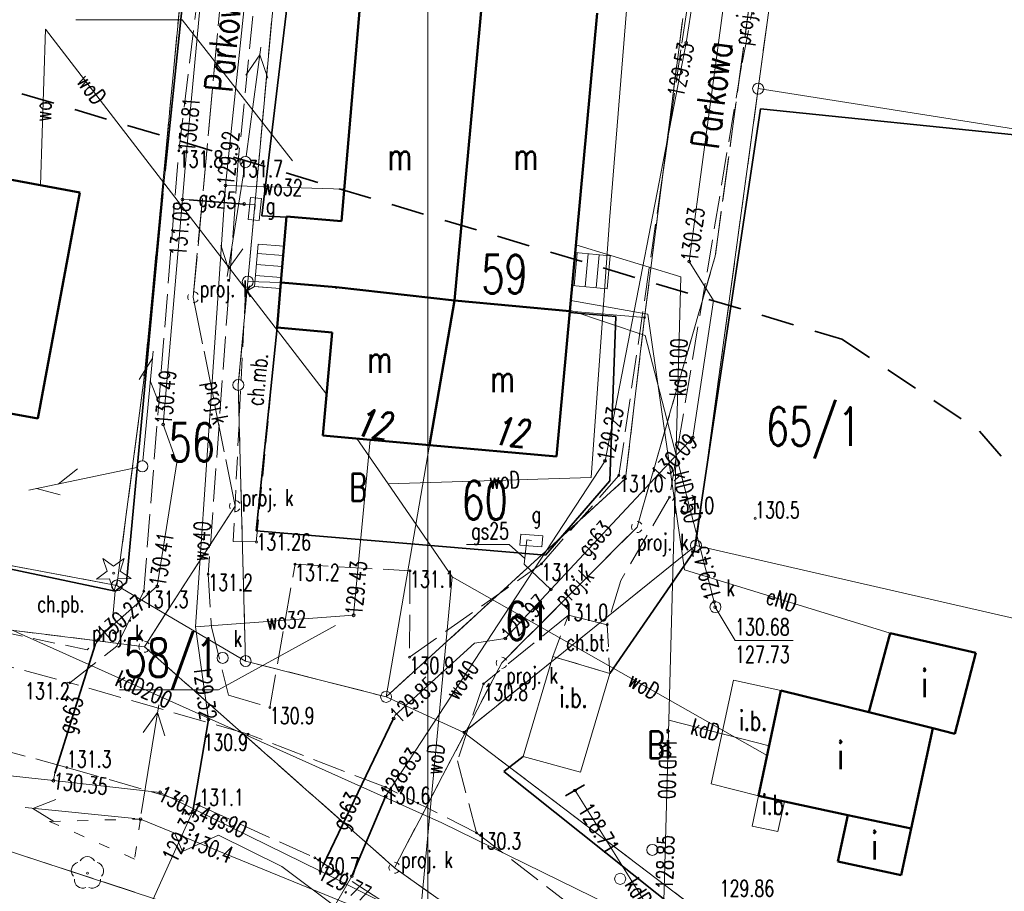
# Model space of a CAD drawing. Header units: metres. Extents: x 7471162 to 7473271, y 5962027 to 5964034.
# Tile 25 of 75: x 7471371 to 7471415, y 5963963 to 5964002. Entities that reach past the tile are written whole.
import ezdxf
from ezdxf.enums import TextEntityAlignment as Align

# ---------------------------------------------------------------- set-up
doc = ezdxf.new("R2010")
doc.units = ezdxf.units.M
doc.header["$MEASUREMENT"] = 0
for name, pattern in [('2_1', [0]), ('2_BUIB12_02', [0]), ('2_BUIB12_03', [0]), ('2_KTCR02', [1.5, 1, -0.5]), ('2_KTJZ01', [2, 1.5, -0.5]), ('2_KTOK04', [2.5, 1.5, -1]), ('2_KTOK05_01', [7.5, 7.5]), ('3_1', [0]), ('3_EGBB01', [0]), ('3_EGBS10', [0]), ('3_EGBS10G', [0]), ('4', [2.5, 1.5, -1]), ('4_1', [0]), ('4_SUOP03_04', [0]), ('4_SUOP03_14', [0]), ('4_SUOP03_18', [0]), ('4_SUPB_P_01', [2.5, 2, -0.5]), ('4_SUPE_01', [0]), ('4_SUPG_01', [0]), ('4_SUPK_01', [0]), ('4_SUPK_P_01', [2.5, 2, -0.5]), ('4_SUPT_01', [0]), ('4_SUPW_01', [0]), ('4_SUSM06', [1.25, 0.5, -0.75]), ('GDE', [0]), ('GUK', [2, 1.5, -0.5])]:
    doc.linetypes.add(name, pattern=pattern)
doc.layers.get('0').update_dxf_attribs({"color": 250, "linetype": 'CONTINUOUS', "lineweight": 100})
for name, color, linetype, lineweight in [('BUIB_E_T_6', 7, 'CONTINUOUS', 18), ('BUIB_L_10', 7, '2_BUIB12_02', 25), ('Dzialki', 7, 'GDE', 18), ('EADTD_T_0_a', 214, 'CONTINUOUS', 25), ('EGBB_E_T_0', 7, 'CONTINUOUS', 25), ('EGBB_L_0', 34, '3_EGBB01', 50), ('EGBE_L_3', 7, '3_EGBS10', 18), ('Kontury', 90, 'GUK', 18), ('KTCR_E_T_1', 7, 'CONTINUOUS', 15), ('KTCR_L_1', 7, '2_KTCR02', 18), ('KTJZ_L_0', 7, '2_KTJZ01', 18), ('KTOK_L_3', 7, '2_1', 18), ('KTOK_L_4', 7, '2_KTOK05_01', 35), ('KTUL_E_T_0', 7, 'CONTINUOUS', 25), ('LINIE_L_1', 90, '4', 35), ('Numery_dzialek', 7, 'CONTINUOUS', 18), ('Numery_konturow', 90, 'CONTINUOUS', 13), ('OBOP_T_0', 3, 'CONTINUOUS', 18), ('OBOP_T_1', 3, 'CONTINUOUS', 18), ('Punkty', 7, 'CONTINUOUS', 18), ('RTPW_T_0', 7, 'CONTINUOUS', 15), ('RTPW_T_1', 7, 'CONTINUOUS', 15), ('SUOG_L_0', 52, '4_SUOP03_14', 35), ('SUOW_L_0', 5, '4_SUOP03_18', 35), ('SUPE_E_T_3', 1, 'CONTINUOUS', 15), ('SUPE_L_3', 1, '4_SUPE_01', 18), ('SUPG_E_T_2', 7, 'CONTINUOUS', 15), ('SUPG_L_2', 52, '4_SUPG_01', 18), ('SUPK_E_T_0', 34, 'CONTINUOUS', 15), ('SUPK_E_T_1', 34, 'CONTINUOUS', 15), ('SUPK_L_0', 34, '4_SUPK_01', 18), ('SUPK_L_1', 34, '4_SUPK_01', 18), ('SUPP_E_T_4', 34, 'CONTINUOUS', 15), ('SUPP_L_4', 34, '4_SUPK_P_01', 18), ('SUPS_E_T_4', 34, 'CONTINUOUS', 18), ('SUPS_T_4', 34, 'CONTINUOUS', 18), ('SUPT_L_0', 30, '4_SUPT_01', 18), ('SUPW_E_T_0', 5, 'CONTINUOUS', 15), ('SUPW_L_0', 5, '4_SUPW_01', 18), ('SUSM_L_5', 7, '4_SUSM06', 18), ('SUSM_T_3', 7, 'CONTINUOUS', 18), ('SUTE_T_0', 1, 'CONTINUOUS', 18), ('SUTG_T_0', 52, 'CONTINUOUS', 18), ('SUTK_T_0', 34, 'CONTINUOUS', 18), ('SUTW_T_0', 5, 'CONTINUOUS', 18), ('SUUG_E_T_1', 7, 'CONTINUOUS', 15), ('SUUG_T_1', 7, 'CONTINUOUS', 18), ('SUUK_E_T_9', 34, 'CONTINUOUS', 15), ('SUUK_T_2', 34, 'CONTINUOUS', 18), ('SUUK_T_5', 7, 'CONTINUOUS', 35)]:
    doc.layers.add(name, color=color, linetype=linetype, lineweight=lineweight)
doc.styles.get("Standard").update_dxf_attribs({"font": 'Simplex.SHX', "width": 0.75})

# ---------------------------------------------------------------- blocks, each defined once
blk = doc.blocks.new('GRO')
at = {"linetype": 'Continuous'}
blk.add_circle((0, 0), 0.045, dxfattribs=at)
blk = doc.blocks.new('GRT')
at = {"linetype": 'Continuous'}
blk.add_circle((0, 0), 0.25, dxfattribs=at)
blk = doc.blocks.new('2_OBOP02_01')
at = {"linetype": 'Continuous'}
blk.add_circle((0, 0), 0.045, dxfattribs=at)
for centre, start, end in [((-0.357, 0.116), 102.1445, 221.86), ((0, 0.375), 30.1401, 149.8599), ((0.357, 0.116), 318.14, 77.8555), ((-0.22, -0.303), 174.1482, 293.8542), ((0.22, -0.303), 246.1458, 5.8518)]:
    blk.add_arc(centre, 0.375, start, end, dxfattribs=at)
blk = doc.blocks.new('2_OBOP01_01')
at = {"linetype": 'Continuous'}
for p, q in [((-0.3012, 0.09375), (-0.4937, 0.6621)), ((-0.4937, 0.6621), (-0.0039, 0.31545)), ((-0.0039, 0.31545), (0.4771, 0.67415)), ((0.4771, 0.67415), (0.2988, 0.1012)), ((-0.78225, -0.26495), (-0.3012, 0.09375)), ((0.2988, 0.1012), (0.7886, -0.24545)), ((-0.18225, -0.2575), (-0.78225, -0.26495)), ((0.01025, -0.82585), (-0.18225, -0.2575)), ((0.1886, -0.2529), (0.01025, -0.82585)), ((0.7886, -0.24545), (0.1886, -0.2529))]:
    blk.add_line(p, q, dxfattribs=at)
blk.add_circle((0, 0), 0.045, dxfattribs=at)
blk = doc.blocks.new('2_RTPW01')
at = {"linetype": 'Continuous'}
blk.add_circle((0, 0), 0.045, dxfattribs=at)
blk = doc.blocks.new('2_RTPW02')
at = {"linetype": 'Continuous'}
blk.add_circle((0, 0), 0.045, dxfattribs=at)
blk = doc.blocks.new('4_SUUS_P_05')
at = {"linetype": 'Continuous'}
for start, end in [(149.4064, 210.4809), (30.0857, 90.1805), (269.3333, 330.3412)]:
    blk.add_arc((0, 0), 0.25, start, end, dxfattribs=at)
blk = doc.blocks.new('4_SUSM04_01')
at = {"linetype": 'Continuous'}
blk.add_circle((0, 0), 0.25, dxfattribs=at)
blk = doc.blocks.new('4_SUPS01_05')
at = {"linetype": 'Continuous'}
blk.add_circle((0, 0), 0.0625, dxfattribs=at)
blk = doc.blocks.new('4_SUPS01_04')
at = {"linetype": 'Continuous'}
blk.add_circle((0, 0), 0.0625, dxfattribs=at)
blk = doc.blocks.new('4_SUUS20_01')
at = {"linetype": 'Continuous'}
for p, q in [((0.5, 0.25), (-0.5, 0.25)), ((-0.5, 0.25), (-0.5, -0.25)), ((0.5, -0.25), (0.5, 0.25)), ((-0.5, -0.25), (0.5, -0.25))]:
    blk.add_line(p, q, dxfattribs=at)
blk = doc.blocks.new('4_SUUS23')
at = {"linetype": 'Continuous'}
blk.add_line((0, -0.5), (0, 0.5), dxfattribs=at)
blk = doc.blocks.new('4_SUUS15_05')
at = {"linetype": 'Continuous'}
blk.add_circle((0, 0), 0.25, dxfattribs=at)

msp = doc.modelspace()

# ---------------------------------------------------------------- linework, layer by layer
at = {"color": 0, "linetype": 'Continuous', "lineweight": 15}
msp.add_line((7471389.055, 5964005.497), (7471389.055, 5963855.497), dxfattribs=at)
at = {"layer": 'BUIB_L_10', "linetype": '2_BUIB12_03', "lineweight": 0}
for p, q in [((7471393.367, 5963968.87), (7471394.717, 5963973.41)), ((7471394.717, 5963973.41), (7471397.297, 5963972.64)), ((7471397.297, 5963972.64), (7471395.967, 5963968.17)), ((7471401.896, 5963967.64), (7471402.896, 5963972.33)), ((7471402.896, 5963972.33), (7471405.046, 5963971.87)), ((7471405.046, 5963971.87), (7471404.036, 5963967.09)), ((7471395.967, 5963968.17), (7471393.367, 5963968.87)), ((7471404.036, 5963967.09), (7471401.896, 5963967.64)), ((7471403.746, 5963965.72), (7471404.036, 5963967.09)), ((7471404.036, 5963967.09), (7471405.206, 5963966.84)), ((7471405.206, 5963966.84), (7471404.916, 5963965.47)), ((7471404.916, 5963965.47), (7471403.746, 5963965.72))]:
    msp.add_line(p, q, dxfattribs=at)
at = {"layer": 'Dzialki'}
for p, q in [((7471376.21, 5963986.16), (7471378.79, 5964013.31)), ((7471404.02, 5963999.15), (7471405.25, 5964008.31)), ((7471380.89, 5963990.4), (7471382.15, 5964004.18)), ((7471390.25, 5963989.54), (7471391.51, 5964003.18)), ((7471398.87, 5963988.77), (7471400.6, 5964002.33)), ((7471401.2, 5963978.44), (7471404.02, 5963999.15)), ((7471420.19, 5963996.6), (7471404.02, 5963999.15)), ((7471380.46, 5963985.72), (7471380.89, 5963990.4)), ((7471382.39, 5963990.36), (7471380.89, 5963990.4)), ((7471384.89, 5963990.14), (7471382.39, 5963990.36)), ((7471390.25, 5963989.54), (7471384.89, 5963990.14)), ((7471389.12, 5963982.99), (7471390.25, 5963989.54)), ((7471390.25, 5963989.54), (7471395.49, 5963989.06)), ((7471395.49, 5963989.06), (7471398.87, 5963988.77)), ((7471398.01, 5963981.47), (7471398.87, 5963988.77)), ((7471374.96, 5963976.63), (7471376.21, 5963986.16)), ((7471380.79, 5963973.2), (7471380.46, 5963985.72)), ((7471387.16, 5963971.58), (7471389.12, 5963982.99)), ((7471387.16, 5963971.58), (7471398.01, 5963981.47)), ((7471357.66, 5963979.88), (7471374.96, 5963976.63)), ((7471390.68, 5963969.97), (7471401.2, 5963978.44)), ((7471401.2, 5963978.44), (7471418.18, 5963974.54)), ((7471374.96, 5963976.63), (7471380.79, 5963973.2)), ((7471380.79, 5963973.2), (7471387.16, 5963971.58)), ((7471387.16, 5963971.58), (7471390.68, 5963969.97)), ((7471390.68, 5963969.97), (7471405.44, 5963958.77)), ((7471387.18, 5963958.98), (7471365.93, 5963965.95))]:
    msp.add_line(p, q, dxfattribs=at)
at = {"layer": 'EGBB_L_0', "linetype": '3_EGBB01'}
for p, q in [((7471386.043, 5964003.813), (7471385.138, 5963993.138)), ((7471391.507, 5964003.181), (7471390.253, 5963989.542)), ((7471396.722, 5964002.568), (7471395.487, 5963989.058)), ((7471363.258, 5963996.305), (7471373.286, 5963994.439)), ((7471373.286, 5963994.439), (7471371.379, 5963984.195)), ((7471382.387, 5963990.356), (7471382.638, 5963993.348)), ((7471382.638, 5963993.348), (7471385.138, 5963993.138)), ((7471382.218, 5963988.318), (7471382.387, 5963990.356)), ((7471384.888, 5963990.144), (7471382.387, 5963990.356)), ((7471390.253, 5963989.542), (7471384.888, 5963990.144)), ((7471390.253, 5963989.542), (7471389.119, 5963982.993)), ((7471390.253, 5963989.542), (7471395.487, 5963989.058)), ((7471395.487, 5963989.058), (7471394.887, 5963982.469)), ((7471384.708, 5963988.098), (7471382.218, 5963988.318)), ((7471384.298, 5963983.429), (7471384.708, 5963988.098)), ((7471371.379, 5963984.195), (7471360.847, 5963986.143)), ((7471384.298, 5963983.429), (7471389.119, 5963982.993)), ((7471394.887, 5963982.469), (7471389.119, 5963982.993)), ((7471409.034, 5963970.879), (7471409.996, 5963974.469)), ((7471409.996, 5963974.469), (7471413.885, 5963973.569)), ((7471413.885, 5963973.569), (7471412.935, 5963969.91)), ((7471404.036, 5963967.09), (7471405.046, 5963971.87)), ((7471405.046, 5963971.87), (7471409.034, 5963970.879)), ((7471411.933, 5963970.159), (7471409.034, 5963970.879)), ((7471411.933, 5963970.159), (7471410.956, 5963965.61)), ((7471412.935, 5963969.91), (7471411.933, 5963970.159)), ((7471405.206, 5963966.84), (7471404.036, 5963967.09)), ((7471408.09, 5963966.223), (7471405.206, 5963966.84)), ((7471407.637, 5963964.114), (7471408.09, 5963966.223)), ((7471408.09, 5963966.223), (7471410.956, 5963965.61)), ((7471410.956, 5963965.61), (7471410.502, 5963963.498)), ((7471410.502, 5963963.498), (7471407.637, 5963964.114))]:
    msp.add_line(p, q, dxfattribs=at)
at = {"layer": 'EGBE_L_3', "linetype": '3_EGBS10G'}
for p, q in [((7471381.199, 5963990.186), (7471381.362, 5963992.104)), ((7471395.593, 5963990.223), (7471397.176, 5963990.079))]:
    msp.add_line(p, q, dxfattribs=at)
at = {"layer": 'EGBE_L_3', "linetype": '3_EGBS10'}
for p, q in [((7471382.525, 5963992.005), (7471381.362, 5963992.104)), ((7471382.387, 5963990.356), (7471382.525, 5963992.005)), ((7471395.73, 5963991.722), (7471395.593, 5963990.223)), ((7471395.73, 5963991.722), (7471397.313, 5963991.578)), ((7471397.313, 5963991.578), (7471397.176, 5963990.079)), ((7471382.364, 5963990.087), (7471382.387, 5963990.356)), ((7471382.364, 5963990.087), (7471381.199, 5963990.186))]:
    msp.add_line(p, q, dxfattribs=at)
at = {"layer": 'EGBE_L_3', "linetype": '3_1'}
for p, q in [((7471381.326, 5963991.681), (7471382.49, 5963991.582)), ((7471395.682, 5963990.215), (7471395.819, 5963991.714)), ((7471396.18, 5963990.17), (7471396.317, 5963991.669)), ((7471396.678, 5963990.124), (7471396.815, 5963991.623)), ((7471381.284, 5963991.182), (7471382.448, 5963991.084)), ((7471397.176, 5963990.079), (7471397.313, 5963991.578)), ((7471381.242, 5963990.684), (7471382.406, 5963990.585)), ((7471381.199, 5963990.186), (7471381.199, 5963990.186))]:
    msp.add_line(p, q, dxfattribs=at)
at = {"layer": 'Kontury'}
for p, q in [((7471376.21, 5963986.16), (7471378.79, 5964013.31)), ((7471405.25, 5964008.31), (7471404.02, 5963999.15)), ((7471382.15, 5964004.18), (7471380.89, 5963990.4)), ((7471398.87, 5963988.77), (7471400.6, 5964002.33)), ((7471404.02, 5963999.15), (7471401.2, 5963978.44)), ((7471380.89, 5963990.4), (7471380.46, 5963985.72)), ((7471398.01, 5963981.47), (7471398.87, 5963988.77)), ((7471374.96, 5963976.63), (7471376.21, 5963986.16)), ((7471380.46, 5963985.72), (7471380.79, 5963973.2)), ((7471387.16, 5963971.58), (7471398.01, 5963981.47)), ((7471357.66, 5963979.88), (7471374.96, 5963976.63)), ((7471401.2, 5963978.44), (7471390.68, 5963969.97)), ((7471380.79, 5963973.2), (7471387.16, 5963971.58)), ((7471390.68, 5963969.97), (7471405.44, 5963958.77)), ((7471387.18, 5963958.98), (7471365.93, 5963965.95))]:
    msp.add_line(p, q, dxfattribs=at)
at = {"layer": 'KTCR_L_1', "linetype": '2_KTCR02'}
for p, q in [((7471380.788, 5963989.943), (7471380.232, 5963978.619)), ((7471381.199, 5963990.186), (7471380.788, 5963989.943)), ((7471382.364, 5963990.087), (7471381.199, 5963990.186)), ((7471382.218, 5963988.318), (7471382.364, 5963990.087)), ((7471381.276, 5963978.603), (7471382.218, 5963988.318)), ((7471380.232, 5963978.619), (7471381.276, 5963978.603)), ((7471370.08, 5963977.377), (7471374.879, 5963976.369)), ((7471374.879, 5963976.369), (7471374.74, 5963974.86)), ((7471394.717, 5963973.41), (7471395.42, 5963975.28)), ((7471395.42, 5963975.28), (7471397.18, 5963974.85)), ((7471374.74, 5963974.86), (7471373.61, 5963973.71)), ((7471397.18, 5963974.85), (7471397.297, 5963972.64)), ((7471373.61, 5963973.71), (7471369.39, 5963974.6)), ((7471397.297, 5963972.64), (7471394.717, 5963973.41))]:
    msp.add_line(p, q, dxfattribs=at)
at = {"layer": 'KTJZ_L_0', "linetype": '2_KTJZ01'}
for p, q in [((7471377.76, 5963996.33), (7471380.464, 5964018.498)), ((7471382.725, 5964018.361), (7471380.46, 5963995.89)), ((7471400.563, 5964001.216), (7471402.837, 5964015.879)), ((7471406.247, 5964015.529), (7471403.265, 5964000.194)), ((7471397.71, 5963981.62), (7471400.563, 5964001.216)), ((7471403.265, 5964000.194), (7471400, 5963980.63)), ((7471376.18, 5963976.37), (7471377.76, 5963996.33)), ((7471380.46, 5963995.89), (7471379.1, 5963977.14)), ((7471394.2, 5963977.61), (7471397.71, 5963981.62)), ((7471400, 5963980.63), (7471397.79, 5963976.85)), ((7471381.89, 5963971.1), (7471383.03, 5963977.59)), ((7471383.03, 5963977.59), (7471388.24, 5963977.29)), ((7471388.22, 5963973.38), (7471394.2, 5963977.61)), ((7471379.1, 5963977.14), (7471379.24, 5963974.75)), ((7471388.24, 5963977.29), (7471388.22, 5963973.38)), ((7471397.79, 5963976.85), (7471397.18, 5963974.85)), ((7471374.95, 5963973.87), (7471376.18, 5963976.37)), ((7471395.42, 5963975.28), (7471391.57, 5963972.17)), ((7471397.18, 5963974.85), (7471395.42, 5963975.28)), ((7471379.24, 5963974.75), (7471380.01, 5963971.65)), ((7471366.91, 5963973.81), (7471372.82, 5963972.22)), ((7471372.82, 5963972.22), (7471374.95, 5963973.87)), ((7471380.9, 5963969.89), (7471372.82, 5963972.22)), ((7471391.57, 5963972.17), (7471390.39, 5963968.68)), ((7471380.01, 5963971.65), (7471381.89, 5963971.1)), ((7471367.42, 5963969.81), (7471372.69, 5963968.38)), ((7471387.14, 5963967.48), (7471380.9, 5963969.89)), ((7471390.39, 5963968.68), (7471391.26, 5963965.42)), ((7471372.69, 5963968.38), (7471378.69, 5963966.65)), ((7471391.26, 5963965.42), (7471387.14, 5963967.48)), ((7471378.69, 5963966.65), (7471383.93, 5963964.28)), ((7471391.26, 5963965.42), (7471401.49, 5963957.54)), ((7471383.93, 5963964.28), (7471388.9, 5963961.1))]:
    msp.add_line(p, q, dxfattribs=at)
at = {"layer": 'KTOK_L_3', "linetype": '2_KTOK04'}
msp.add_line((7471377.04, 5963994.4), (7471377.15, 5963995.42), dxfattribs=at)
at = {"layer": 'KTOK_L_4', "linetype": '2_KTOK05_01'}
for p, q in [((7471383.538, 5964010.236), (7471381.53, 5963993.39)), ((7471377.15, 5963995.42), (7471378.239, 5964005.966)), ((7471401.117, 5963978.178), (7471404.122, 5963998.229)), ((7471404.122, 5963998.229), (7471420.185, 5963996.597)), ((7471375.399, 5963976.769), (7471377.04, 5963994.4)), ((7471381.53, 5963993.39), (7471382.636, 5963993.322)), ((7471397.575, 5963988.816), (7471395.482, 5963989.007)), ((7471397.296, 5963981.369), (7471397.575, 5963988.816)), ((7471382.218, 5963988.318), (7471381.273, 5963979.111)), ((7471394.381, 5963977.997), (7471397.296, 5963981.369)), ((7471357.391, 5963980.039), (7471374.879, 5963976.369)), ((7471381.273, 5963979.111), (7471394.381, 5963977.997)), ((7471401.117, 5963978.178), (7471397.297, 5963972.64)), ((7471374.879, 5963976.369), (7471375.399, 5963976.769)), ((7471393.367, 5963968.87), (7471392.497, 5963968.2)), ((7471392.497, 5963968.2), (7471405.388, 5963957.919))]:
    msp.add_line(p, q, dxfattribs=at)
at = {"layer": 'LINIE_L_1', "linetype": '4'}
for p, q in [((7471325.154, 5964012.545), (7471407.815, 5963987.787)), ((7471407.815, 5963987.787), (7471414.055, 5963983.627)), ((7471414.055, 5963983.627), (7471449.243, 5963942.719))]:
    msp.add_line(p, q, dxfattribs=at)
at = {"layer": 'Numery_dzialek', "linetype": 'Continuous'}
for p, q in [((7471373.097, 5964002.267), (7471377.91, 5964002.267)), ((7471382.91, 5963995.88), (7471377.91, 5964002.267)), ((7471384.87, 5963974.81), (7471379.57, 5963971.897)), ((7471375.073, 5963971.897), (7471379.57, 5963971.897))]:
    msp.add_line(p, q, dxfattribs=at)
at = {"layer": 'SUOG_L_0', "linetype": '4_SUOP03_04'}
for p, q in [((7471378.23, 5963994.11), (7471380.73, 5963993.92)), ((7471372.14, 5963968.12), (7471373.98, 5963973.94)), ((7471384.29, 5963963.92), (7471387.5, 5963970.6))]:
    msp.add_line(p, q, dxfattribs=at)
at = {"layer": 'SUOG_L_0', "linetype": '4_1'}
for p, q in [((7471378.23, 5963994.11), (7471380.73, 5963993.92)), ((7471372.14, 5963968.12), (7471373.98, 5963973.94)), ((7471384.29, 5963963.92), (7471387.5, 5963970.6))]:
    msp.add_line(p, q, dxfattribs=at)
at = {"layer": 'SUOW_L_0', "linetype": '4_SUOP03_18'}
for p, q in [((7471378.399, 5963966.39), (7471379.109, 5963970.55)), ((7471385.608, 5963963.451), (7471387.138, 5963967.06))]:
    msp.add_line(p, q, dxfattribs=at)
at = {"layer": 'SUOW_L_0', "linetype": '4_1'}
for p, q in [((7471378.399, 5963966.39), (7471379.109, 5963970.55)), ((7471385.608, 5963963.451), (7471387.138, 5963967.06))]:
    msp.add_line(p, q, dxfattribs=at)
at = {"layer": 'SUPE_L_3', "linetype": '4_SUPE_01'}
for p, q in [((7471381.479, 5964001.029), (7471380.817, 5963996.073)), ((7471381.432, 5964000.682), (7471380.804, 5963999.757)), ((7471381.432, 5964000.682), (7471381.796, 5963999.625)), ((7471380.745, 5963995.578), (7471379.956, 5963990.641)), ((7471379.675, 5963992.053), (7471380.011, 5963990.986)), ((7471380.663, 5963991.895), (7471380.011, 5963990.986)), ((7471399.022, 5963988.93), (7471395.531, 5963989.54)), ((7471400.676, 5963977.337), (7471399.022, 5963988.93)), ((7471409.996, 5963974.469), (7471400.676, 5963977.337)), ((7471376.854, 5963971.223), (7471376.066, 5963966.286)), ((7471376.799, 5963970.877), (7471376.148, 5963969.969)), ((7471376.799, 5963970.877), (7471377.135, 5963969.811)), ((7471372.195, 5963966.923), (7471371.15, 5963966.525)), ((7471375.777, 5963966.063), (7471370.802, 5963966.559)), ((7471372.096, 5963965.928), (7471371.15, 5963966.525)), ((7471376.026, 5963966.039), (7471389.56, 5963960.507)), ((7471377.929, 5963964.563), (7471377.569, 5963965.408)), ((7471379.564, 5963965.313), (7471377.929, 5963964.563)), ((7471382.44, 5963963.893), (7471379.564, 5963965.313)), ((7471385.298, 5963961.754), (7471382.44, 5963963.893))]:
    msp.add_line(p, q, dxfattribs=at)
at = {"layer": 'SUPG_E_T_2', "linetype": 'Continuous'}
for p in [(7471390.803, 5963978.479), (7471393.445, 5963977.857)]:
    msp.add_line(p, (7471392.73, 5963978.479), dxfattribs=at)
at = {"layer": 'SUPG_L_2', "linetype": '4_SUPG_01'}
for p, q in [((7471401.34, 5963994.7), (7471403.92, 5964013.77)), ((7471378.11, 5963996.29), (7471379.64, 5964012.53)), ((7471377.93, 5963994.13), (7471378.11, 5963996.29)), ((7471401.34, 5963994.7), (7471400.89, 5963991.31)), ((7471377.06, 5963983.92), (7471377.93, 5963994.13)), ((7471378.23, 5963994.11), (7471377.93, 5963994.13)), ((7471380.73, 5963993.92), (7471378.23, 5963994.11)), ((7471381.23, 5963993.9), (7471380.73, 5963993.92)), ((7471381.21, 5963993.69), (7471381.23, 5963993.9)), ((7471401.99, 5963989.54), (7471400.89, 5963991.31)), ((7471401.06, 5963983.34), (7471401.99, 5963989.54)), ((7471377.67, 5963982.21), (7471377.06, 5963983.92)), ((7471394.62, 5963976.44), (7471401.06, 5963983.34)), ((7471376.79, 5963976.59), (7471377.67, 5963982.21)), ((7471393.54, 5963978.69), (7471393.42, 5963977.59)), ((7471393.74, 5963978.67), (7471393.54, 5963978.69)), ((7471393.42, 5963977.59), (7471394.62, 5963976.44)), ((7471374.22, 5963974.33), (7471376.79, 5963976.59)), ((7471392.56, 5963974.22), (7471394.62, 5963976.44)), ((7471373.98, 5963973.94), (7471374.22, 5963974.33)), ((7471391.17, 5963974.02), (7471392.56, 5963974.22)), ((7471372.14, 5963968.12), (7471373.98, 5963973.94)), ((7471387.57, 5963970.75), (7471391.17, 5963974.02)), ((7471387.5, 5963970.6), (7471387.57, 5963970.75)), ((7471384.29, 5963963.92), (7471387.5, 5963970.6)), ((7471372.08, 5963967.78), (7471367.36, 5963968.31)), ((7471372.08, 5963967.78), (7471372.14, 5963968.12)), ((7471376.92, 5963967.25), (7471372.08, 5963967.78)), ((7471384.18, 5963963.68), (7471376.92, 5963967.25)), ((7471384.18, 5963963.68), (7471384.29, 5963963.92)), ((7471388.13, 5963961.7), (7471384.18, 5963963.68))]:
    msp.add_line(p, q, dxfattribs=at)
at = {"layer": 'SUPG_L_2', "linetype": '4_1'}
for p, q in [((7471403.92, 5964013.77), (7471401.34, 5963994.7)), ((7471379.64, 5964012.53), (7471378.11, 5963996.29)), ((7471378.11, 5963996.29), (7471377.93, 5963994.13)), ((7471401.34, 5963994.7), (7471400.89, 5963991.31)), ((7471377.93, 5963994.13), (7471377.06, 5963983.92)), ((7471377.93, 5963994.13), (7471378.23, 5963994.11)), ((7471378.23, 5963994.11), (7471380.73, 5963993.92)), ((7471380.73, 5963993.92), (7471381.23, 5963993.9)), ((7471381.23, 5963993.9), (7471381.21, 5963993.69)), ((7471400.89, 5963991.31), (7471401.99, 5963989.54)), ((7471401.99, 5963989.54), (7471401.06, 5963983.34)), ((7471377.06, 5963983.92), (7471377.67, 5963982.21)), ((7471401.06, 5963983.34), (7471394.62, 5963976.44)), ((7471377.67, 5963982.21), (7471376.79, 5963976.59)), ((7471393.42, 5963977.59), (7471393.54, 5963978.69)), ((7471393.54, 5963978.69), (7471393.74, 5963978.67)), ((7471394.62, 5963976.44), (7471393.42, 5963977.59)), ((7471376.79, 5963976.59), (7471374.22, 5963974.33)), ((7471394.62, 5963976.44), (7471392.56, 5963974.22)), ((7471374.22, 5963974.33), (7471373.98, 5963973.94)), ((7471392.56, 5963974.22), (7471391.17, 5963974.02)), ((7471373.98, 5963973.94), (7471372.14, 5963968.12)), ((7471391.17, 5963974.02), (7471387.57, 5963970.75)), ((7471387.57, 5963970.75), (7471387.5, 5963970.6)), ((7471387.5, 5963970.6), (7471384.29, 5963963.92)), ((7471372.08, 5963967.78), (7471367.36, 5963968.31)), ((7471372.14, 5963968.12), (7471372.08, 5963967.78)), ((7471372.08, 5963967.78), (7471376.92, 5963967.25)), ((7471376.92, 5963967.25), (7471384.18, 5963963.68)), ((7471384.29, 5963963.92), (7471384.18, 5963963.68)), ((7471384.18, 5963963.68), (7471388.13, 5963961.7))]:
    msp.add_line(p, q, dxfattribs=at)
at = {"layer": 'SUPK_L_0', "linetype": '4_SUPK_01'}
for p, q in [((7471395.763, 5963992.076), (7471400.513, 5963990.625)), ((7471400.513, 5963990.625), (7471399.97, 5963970.523)), ((7471356.316, 5963980.841), (7471389.683, 5963965.87)), ((7471399.97, 5963970.523), (7471399.712, 5963960.963)), ((7471399.97, 5963970.523), (7471404.515, 5963969.354)), ((7471399.712, 5963960.963), (7471395.72, 5963967.335)), ((7471389.683, 5963965.87), (7471399.712, 5963960.963))]:
    msp.add_line(p, q, dxfattribs=at)
at = {"layer": 'SUPK_L_0', "linetype": '4_1'}
for p, q in [((7471400.513, 5963990.625), (7471395.763, 5963992.076)), ((7471399.97, 5963970.523), (7471400.513, 5963990.625)), ((7471356.316, 5963980.841), (7471389.683, 5963965.87)), ((7471399.97, 5963970.523), (7471399.712, 5963960.963)), ((7471399.97, 5963970.523), (7471404.515, 5963969.354)), ((7471399.712, 5963960.963), (7471395.72, 5963967.335)), ((7471389.683, 5963965.87), (7471399.712, 5963960.963))]:
    msp.add_line(p, q, dxfattribs=at)
at = {"layer": 'SUPK_L_1', "linetype": '4_SUPK_01'}
for p, q in [((7471395.491, 5963989.102), (7471398.903, 5963987.958)), ((7471398.903, 5963987.958), (7471402.084, 5963975.646))]:
    msp.add_line(p, q, dxfattribs=at)
at = {"layer": 'SUPK_L_1', "linetype": '4_1'}
for p, q in [((7471395.491, 5963989.102), (7471398.903, 5963987.958)), ((7471398.903, 5963987.958), (7471402.084, 5963975.646))]:
    msp.add_line(p, q, dxfattribs=at)
at = {"layer": 'SUPP_L_4', "linetype": '4_SUPK_P_01'}
for p, q in [((7471378.421, 5963989.696), (7471382.236, 5964031.367)), ((7471402.073, 5963991.554), (7471404.702, 5964010.932)), ((7471398.531, 5963979.276), (7471402.073, 5963991.554)), ((7471380.314, 5963980.23), (7471378.421, 5963989.696)), ((7471376.203, 5963973.851), (7471380.314, 5963980.23)), ((7471392.399, 5963973.121), (7471398.531, 5963979.276)), ((7471376.203, 5963973.851), (7471362.988, 5963975.502)), ((7471387.538, 5963963.833), (7471376.203, 5963973.851)), ((7471387.538, 5963963.833), (7471392.399, 5963973.121)), ((7471410.658, 5963947.348), (7471387.538, 5963963.833))]:
    msp.add_line(p, q, dxfattribs=at)
at = {"layer": 'SUPP_L_4', "linetype": '4_SUPB_P_01'}
for p, q in [((7471382.236, 5964031.367), (7471378.421, 5963989.696)), ((7471404.702, 5964010.932), (7471402.073, 5963991.554)), ((7471402.073, 5963991.554), (7471398.531, 5963979.276)), ((7471378.421, 5963989.696), (7471380.314, 5963980.23)), ((7471380.314, 5963980.23), (7471376.203, 5963973.851)), ((7471398.531, 5963979.276), (7471392.399, 5963973.121)), ((7471362.988, 5963975.502), (7471376.203, 5963973.851)), ((7471376.203, 5963973.851), (7471387.538, 5963963.833)), ((7471392.399, 5963973.121), (7471387.538, 5963963.833)), ((7471387.538, 5963963.833), (7471410.658, 5963947.348))]:
    msp.add_line(p, q, dxfattribs=at)
at = {"layer": 'SUPT_L_0', "linetype": '4_SUPT_01'}
for p, q in [((7471376.132, 5963982.278), (7471376.595, 5963987.256)), ((7471375.972, 5963985.958), (7471376.563, 5963986.908)), ((7471376.875, 5963984.87), (7471376.47, 5963985.912)), ((7471370.971, 5963980.95), (7471375.864, 5963981.977)), ((7471372.292, 5963981.227), (7471373.168, 5963981.922)), ((7471371.314, 5963981.022), (7471372.395, 5963980.738))]:
    msp.add_line(p, q, dxfattribs=at)
at = {"layer": 'SUPW_L_0', "linetype": '4_SUPW_01'}
for p, q in [((7471379.877, 5963994.76), (7471383.226, 5964026.485)), ((7471400.753, 5964001.225), (7471402.215, 5964010.431)), ((7471397.276, 5963993.177), (7471398.499, 5964008.077)), ((7471371.495, 5963994.772), (7471371.728, 5964001.845)), ((7471371.728, 5964001.845), (7471384.462, 5963985.299)), ((7471397.079, 5963982.276), (7471400.753, 5964001.225)), ((7471378.514, 5963974.754), (7471379.877, 5963994.76)), ((7471379.877, 5963994.76), (7471385.261, 5963994.587)), ((7471396.452, 5963981.529), (7471397.276, 5963993.177)), ((7471385.687, 5963975.276), (7471386.439, 5963983.235)), ((7471385.839, 5963983.289), (7471387.25, 5963981.239)), ((7471387.138, 5963967.06), (7471397.079, 5963982.276)), ((7471387.25, 5963981.239), (7471396.452, 5963981.529)), ((7471387.25, 5963981.239), (7471390.149, 5963977.026)), ((7471390.149, 5963977.026), (7471388.658, 5963961.135)), ((7471390.149, 5963977.026), (7471404.423, 5963968.921)), ((7471378.514, 5963974.754), (7471385.687, 5963975.276)), ((7471379.109, 5963970.55), (7471378.514, 5963974.754)), ((7471378.399, 5963966.39), (7471379.109, 5963970.55)), ((7471385.608, 5963963.451), (7471387.138, 5963967.06)), ((7471375.129, 5963959.141), (7471378.399, 5963966.39)), ((7471382.328, 5963957.841), (7471385.608, 5963963.451))]:
    msp.add_line(p, q, dxfattribs=at)
at = {"layer": 'SUPW_L_0', "linetype": '4_1'}
for p, q in [((7471379.877, 5963994.76), (7471383.226, 5964026.485)), ((7471402.215, 5964010.431), (7471400.753, 5964001.225)), ((7471398.499, 5964008.077), (7471397.276, 5963993.177)), ((7471371.495, 5963994.772), (7471371.728, 5964001.845)), ((7471371.728, 5964001.845), (7471384.462, 5963985.299)), ((7471400.753, 5964001.225), (7471397.079, 5963982.276)), ((7471378.514, 5963974.754), (7471379.877, 5963994.76)), ((7471379.877, 5963994.76), (7471385.261, 5963994.587)), ((7471397.276, 5963993.177), (7471396.452, 5963981.529)), ((7471386.439, 5963983.235), (7471385.687, 5963975.276)), ((7471385.839, 5963983.289), (7471387.25, 5963981.239)), ((7471397.079, 5963982.276), (7471387.138, 5963967.06)), ((7471396.452, 5963981.529), (7471387.25, 5963981.239)), ((7471387.25, 5963981.239), (7471390.149, 5963977.026)), ((7471390.149, 5963977.026), (7471388.658, 5963961.135)), ((7471390.149, 5963977.026), (7471404.423, 5963968.921)), ((7471385.687, 5963975.276), (7471378.514, 5963974.754)), ((7471379.109, 5963970.55), (7471378.514, 5963974.754)), ((7471378.399, 5963966.39), (7471379.109, 5963970.55)), ((7471387.138, 5963967.06), (7471385.608, 5963963.451)), ((7471375.129, 5963959.141), (7471378.399, 5963966.39)), ((7471385.608, 5963963.451), (7471382.328, 5963957.841))]:
    msp.add_line(p, q, dxfattribs=at)
at = {"layer": 'SUSM_L_5', "linetype": '4_SUSM06'}
for p, q in [((7471371.91, 5963965.931), (7471376.026, 5963966.039)), ((7471375.757, 5963964.223), (7471371.91, 5963965.931)), ((7471376.026, 5963966.039), (7471375.757, 5963964.223))]:
    msp.add_line(p, q, dxfattribs=at)
at = {"layer": 'SUTK_T_0', "linetype": 'Continuous'}
for p, q in [((7471402.073, 5963975.64), (7471402.973, 5963974.127)), ((7471402.973, 5963974.127), (7471405.606, 5963974.127))]:
    msp.add_line(p, q, dxfattribs=at)

# ---------------------------------------------------------------- block references
at = {"layer": 'OBOP_T_0'}
msp.add_blockref('2_OBOP01_01', (7471374.813, 5963977.182), dxfattribs=at)
at = {"layer": 'OBOP_T_1'}
msp.add_blockref('2_OBOP02_01', (7471373.623, 5963963.586), dxfattribs=at)
at = {"layer": 'Punkty'}
for name, p in [('GRT', (7471404.02, 5963999.15)), ('GRT', (7471380.89, 5963990.4)), ('GRO', (7471382.39, 5963990.36)), ('GRO', (7471384.89, 5963990.14)), ('GRO', (7471390.25, 5963989.54)), ('GRO', (7471395.49, 5963989.06)), ('GRO', (7471398.87, 5963988.77)), ('GRO', (7471376.21, 5963986.16)), ('GRT', (7471380.46, 5963985.72)), ('GRO', (7471389.12, 5963982.99)), ('GRO', (7471398.01, 5963981.47)), ('GRT', (7471401.2, 5963978.44)), ('GRT', (7471374.96, 5963976.63)), ('GRT', (7471380.79, 5963973.2)), ('GRT', (7471387.16, 5963971.58)), ('GRO', (7471390.68, 5963969.97))]:
    msp.add_blockref(name, p, dxfattribs=at)
at = {"layer": 'RTPW_T_0'}
for p in [(7471377.76, 5963996.33), (7471380.46, 5963995.89), (7471397.71, 5963981.62), (7471400, 5963980.63), (7471403.881, 5963979.672), (7471383.03, 5963977.59), (7471394.2, 5963977.61), (7471379.1, 5963977.14), (7471388.24, 5963977.29), (7471376.18, 5963976.37), (7471397.18, 5963974.85), (7471388.22, 5963973.38), (7471372.82, 5963972.22), (7471391.57, 5963972.17), (7471381.89, 5963971.1), (7471380.9, 5963969.89), (7471372.69, 5963968.38), (7471387.14, 5963967.48), (7471378.69, 5963966.65), (7471391.26, 5963965.42), (7471383.93, 5963964.28)]:
    msp.add_blockref('2_RTPW01', p, dxfattribs=at)
at = {"layer": 'RTPW_T_1'}
msp.add_blockref('2_RTPW02', (7471381.28, 5963978.6), dxfattribs=at)
at = {"layer": 'SUPS_T_4'}
for p in [(7471378.421, 5963989.696), (7471380.314, 5963980.23), (7471398.531, 5963979.276), (7471376.203, 5963973.851), (7471392.399, 5963973.121), (7471387.538, 5963963.833)]:
    msp.add_blockref('4_SUUS_P_05', p, dxfattribs=at)
at = {"layer": 'SUSM_T_3'}
for p in [(7471380.784, 5963995.825), (7471376.109, 5963982.029), (7471399.22, 5963964.642), (7471397.765, 5963963.33)]:
    msp.add_blockref('4_SUSM04_01', p, dxfattribs=at)
at = {"layer": 'SUTE_T_0'}
msp.add_blockref('4_SUPS01_05', (7471376.026, 5963966.039), dxfattribs=at)
at = {"layer": 'SUTG_T_0'}
for p in [(7471378.11, 5963996.29), (7471377.93, 5963994.13), (7471380.73, 5963993.92), (7471400.89, 5963991.31), (7471377.06, 5963983.92), (7471401.06, 5963983.34), (7471376.79, 5963976.59), (7471394.62, 5963976.44), (7471374.22, 5963974.33), (7471392.56, 5963974.22), (7471387.5, 5963970.6), (7471372.08, 5963967.78), (7471376.92, 5963967.25), (7471384.18, 5963963.68)]:
    msp.add_blockref('4_SUPS01_04', p, dxfattribs=at)
at = {"layer": 'SUTK_T_0'}
for p in [(7471402.022, 5963975.888), (7471402.073, 5963975.64), (7471395.72, 5963967.335)]:
    msp.add_blockref('4_SUPS01_05', p, dxfattribs=at)
at = {"layer": 'SUTW_T_0'}
for p in [(7471400.753, 5964001.225), (7471379.877, 5963994.76), (7471397.079, 5963982.276), (7471385.687, 5963975.276), (7471379.109, 5963970.55), (7471387.138, 5963967.06), (7471378.399, 5963966.39), (7471385.608, 5963963.451)]:
    msp.add_blockref('4_SUPS01_05', p, dxfattribs=at)
at = {"layer": 'SUUG_T_1'}
for p, rotation in [((7471381.21, 5963993.69), 264.5991210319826), ((7471393.74, 5963978.67), 175.2363615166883)]:
    msp.add_blockref('4_SUUS20_01', p, dxfattribs=dict(at, rotation=rotation))
at = {"layer": 'SUUK_T_2'}
for p in [(7471402.084, 5963975.646), (7471379.752, 5963973.346)]:
    msp.add_blockref('4_SUUS15_05', p, dxfattribs=at)
at = {"layer": 'SUUK_T_5', "rotation": 299.7630249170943}
msp.add_blockref('4_SUUS23', (7471395.72, 5963967.335), dxfattribs=at)

# ---------------------------------------------------------------- texts
at = {"layer": 'BUIB_E_T_6', "width": 0.7}
for p in [(7471395.013, 5963971.1), (7471403.154, 5963970.052), (7471404.188, 5963966.242)]:
    msp.add_text('i.b.', height=0.9, dxfattribs=at).set_placement(p)
at = {"layer": 'EADTD_T_0_a', "oblique": 15, "width": 0.7}
for rotation, p in [(351.573, (7471386.44, 5963983.326)), (354.4725, (7471392.699, 5963982.956))]:
    msp.add_text('12', height=1.25, rotation=rotation, dxfattribs=at).set_placement(p, align=Align.CENTER)
at = {"layer": 'EGBB_E_T_0', "width": 0.7}
for s, p in [('m', (7471387.78, 5963996.086)), ('m', (7471393.492, 5963996.087)), ('m', (7471386.871, 5963986.885)), ('m', (7471392.436, 5963986.015)), ('i', (7471411.557, 5963972.212)), ('i', (7471407.757, 5963968.951)), ('i', (7471409.296, 5963964.861))]:
    msp.add_text(s, height=1.25, dxfattribs=at).set_placement(p, align=Align.MIDDLE)
at = {"layer": 'KTCR_E_T_1', "width": 0.7}
for s, rotation, p in [('ch.mb.', 84.3824, (7471381.318, 5963985.965)), ('ch.bt.', 359.4154, (7471396.31, 5963974.043))]:
    msp.add_text(s, height=0.75, rotation=rotation, dxfattribs=at).set_placement(p, align=Align.MIDDLE)
msp.add_text('ch.pb.', height=0.75, dxfattribs=at).set_placement((7471372.418, 5963975.671), align=Align.MIDDLE)
at = {"layer": 'KTUL_E_T_0', "width": 0.7}
for rotation, p in [(84.3201, (7471379.805, 5964001.451)), (82.4122, (7471401.921, 5963998.873))]:
    msp.add_text('Parkowa', height=1.25, rotation=rotation, dxfattribs=at).set_placement(p, align=Align.MIDDLE)
at = {"layer": 'Numery_dzialek', "width": 0.7}
for s, p in [('59', (7471391.474, 5963991.619)), ('65/1', (7471404.37, 5963984.71)), ('56', (7471377.303, 5963983.993)), ('60', (7471390.57, 5963981.368)), ('61', (7471392.528, 5963975.893))]:
    msp.add_text(s, height=1.75, dxfattribs=at).set_placement(p, align=Align.TOP_LEFT)
msp.add_text('58/1', height=1.75, dxfattribs=at).set_placement((7471379.57, 5963974.23), align=Align.TOP_RIGHT)
at = {"layer": 'Numery_konturow', "width": 0.7}
for s, p in [('B', (7471385.489, 5963980.452)), ('Bi', (7471398.994, 5963968.78))]:
    msp.add_text(s, height=1.25, dxfattribs=at).set_placement(p)
at = {"layer": 'RTPW_T_0', "width": 0.7}
for s, p in [('131.8', (7471377.76, 5963996.33)), ('131.7', (7471380.46, 5963995.89)), ('131.0', (7471397.71, 5963981.62)), ('131.0', (7471400, 5963980.63)), ('131.2', (7471383.03, 5963977.59)), ('131.1', (7471394.2, 5963977.61)), ('131.2', (7471379.1, 5963977.14)), ('131.1', (7471388.24, 5963977.29)), ('131.3', (7471376.18, 5963976.37)), ('130.9', (7471388.22, 5963973.38)), ('130.8', (7471391.57, 5963972.17)), ('130.9', (7471381.89, 5963971.1)), ('130.6', (7471387.14, 5963967.48)), ('130.3', (7471391.26, 5963965.42)), ('130.7', (7471383.93, 5963964.28))]:
    msp.add_text(s, height=0.75, dxfattribs=at).set_placement(p, align=Align.TOP_LEFT)
for s, p in [('130.5', (7471403.881, 5963979.672)), ('131.3', (7471372.69, 5963968.38)), ('131.1', (7471378.69, 5963966.65))]:
    msp.add_text(s, height=0.75, dxfattribs=at).set_placement(p)
msp.add_text('131.0', height=0.75, dxfattribs=at).set_placement((7471397.221, 5963975.032), align=Align.RIGHT)
for s, p in [('131.2', (7471372.82, 5963972.22)), ('130.9', (7471380.9, 5963969.89))]:
    msp.add_text(s, height=0.75, dxfattribs=at).set_placement(p, align=Align.TOP_RIGHT)
at = {"layer": 'RTPW_T_1', "width": 0.7}
msp.add_text('131.26', height=0.75, dxfattribs=at).set_placement((7471381.28, 5963978.6), align=Align.MIDDLE_LEFT)
at = {"layer": 'SUPE_E_T_3', "width": 0.7}
msp.add_text('eND', height=0.75, rotation=342.896, dxfattribs=at).set_placement((7471405.091, 5963975.979), align=Align.MIDDLE)
at = {"layer": 'SUPG_E_T_2', "width": 0.7}
for s, rotation, p in [('gs25', 355.6539, (7471379.515, 5963994.012)), ('gs63', 47.0152, (7471396.699, 5963978.661)), ('gs63', 72.4556, (7471372.967, 5963970.737)), ('gs63', 64.3339, (7471385.456, 5963966.347)), ('gs90', 333.815, (7471379.96, 5963965.755))]:
    msp.add_text(s, height=0.75, rotation=rotation, dxfattribs=at).set_placement(p, align=Align.MIDDLE)
msp.add_text('gs25', height=0.75, dxfattribs=at).set_placement((7471392.73, 5963979.104), align=Align.MIDDLE_RIGHT)
at = {"layer": 'SUPK_E_T_0', "width": 0.7}
for s, rotation, p in [('kdD100', 88.4541, (7471400.402, 5963986.517)), ('kdD200', 335.8346, (7471376.185, 5963971.926)), ('kdD', 345.5705, (7471401.633, 5963970.095)), ('kdD100', 268.4541, (7471399.909, 5963968.258)), ('kdD', 302.0722, (7471398.606, 5963962.728))]:
    msp.add_text(s, height=0.75, rotation=rotation, dxfattribs=at).set_placement(p, align=Align.MIDDLE)
at = {"layer": 'SUPK_E_T_1', "width": 0.7}
msp.add_text('klD150', height=0.75, rotation=284.4877, dxfattribs=at).set_placement((7471400.795, 5963980.636), align=Align.MIDDLE)
at = {"layer": 'SUPP_E_T_4', "width": 0.7}
for rotation, p in [(82.2477, (7471403.504, 5964002.098)), (280.994, (7471379.387, 5963984.902)), (45.0301, (7471395.733, 5963976.481))]:
    msp.add_text('proj.k', height=0.75, rotation=rotation, dxfattribs=at).set_placement(p, align=Align.MIDDLE)
at = {"layer": 'SUPS_E_T_4', "width": 0.7}
for p in [(7471378.723, 5963989.709), (7471380.623, 5963980.238), (7471387.845, 5963963.834)]:
    msp.add_text('proj. k', height=0.75, dxfattribs=at).set_placement(p)
for p in [(7471398.533, 5963978.973), (7471392.609, 5963972.929)]:
    msp.add_text('proj. k', height=0.75, dxfattribs=at).set_placement(p, align=Align.TOP_LEFT)
msp.add_text('proj. k', height=0.75, dxfattribs=at).set_placement((7471376.173, 5963974.096), align=Align.RIGHT)
at = {"layer": 'SUPW_E_T_0', "width": 0.7}
for s, rotation, p in [('woD', 307.5828, (7471373.814, 5963999.135)), ('wo', 88.9186, (7471371.606, 5963998.118)), ('wo32', 358.1595, (7471382.465, 5963994.676)), ('woD', 2.4609, (7471392.525, 5963981.405)), ('wo40', 86.1044, (7471378.779, 5963978.632)), ('wo32', 4.162, (7471382.639, 5963975.054)), ('wo40', 56.8427, (7471390.587, 5963972.34)), ('woD', 330.4094, (7471398.84, 5963972.091)), ('woD', 84.641, (7471389.373, 5963968.754))]:
    msp.add_text(s, height=0.75, rotation=rotation, dxfattribs=at).set_placement(p, align=Align.MIDDLE)
at = {"layer": 'SUTE_T_0', "width": 0.7}
msp.add_text('130.4', height=0.75, rotation=338.3787, dxfattribs=at).set_placement((7471378.289, 5963965.114), align=Align.MIDDLE_LEFT)
at = {"layer": 'SUTG_T_0', "width": 0.7}
for s, rotation, p in [('130.81', 84.6179, (7471378.11, 5963996.29)), ('130.23', 82.3168, (7471400.89, 5963991.31)), ('130.49', 85.1482, (7471377.06, 5963983.92)), ('130.41', 81.1007, (7471376.79, 5963976.59)), ('130.27', 41.3277, (7471374.22, 5963974.33)), ('129.97', 47.0152, (7471392.56, 5963974.22)), ('129.85', 43.2022, (7471387.5, 5963970.6)), ('130.35', 353.7508, (7471372.08, 5963967.78)), ('130.14', 333.815, (7471376.92, 5963967.25)), ('129.77', 333.377, (7471384.18, 5963963.68))]:
    msp.add_text(s, height=0.75, rotation=rotation, dxfattribs=at).set_placement(p, align=Align.MIDDLE_LEFT)
for s, rotation, p in [('131.08', 85.1296, (7471377.922, 5963994.031)), ('130.09', 47.0152, (7471401.06, 5963983.34))]:
    msp.add_text(s, height=0.75, rotation=rotation, dxfattribs=at).set_placement(p, align=Align.MIDDLE_RIGHT)
at = {"layer": 'SUTK_T_0', "width": 0.7}
for s, rotation, p in [('129.43', 105.147, (7471401.998, 5963975.981)), ('128.71', 301.842, (7471396.138, 5963966.667)), ('128.85', 88.2819, (7471399.763, 5963962.839))]:
    msp.add_text(s, height=0.75, rotation=rotation, dxfattribs=at).set_placement(p, align=Align.MIDDLE_LEFT)
for s, p in [('130.68', (7471402.973, 5963975.127)), ('127.73', (7471402.973, 5963973.877)), ('129.86', (7471402.273, 5963963.275))]:
    msp.add_text(s, height=0.75, dxfattribs=at).set_placement(p, align=Align.TOP_LEFT)
at = {"layer": 'SUTW_T_0', "width": 0.7}
for s, rotation, p in [('129.53', 78.5923, (7471400.753, 5964001.225)), ('129.32', 277.2232, (7471379.109, 5963970.55)), ('129.33', 63.8988, (7471378.399, 5963966.39))]:
    msp.add_text(s, height=0.75, rotation=rotation, dxfattribs=at).set_placement(p, align=Align.MIDDLE_RIGHT)
for s, rotation, p in [('129.92', 83.9742, (7471379.877, 5963994.76)), ('129.23', 79.0275, (7471397.079, 5963982.276)), ('129.43', 84.6035, (7471385.687, 5963975.276)), ('128.83', 56.8432, (7471387.138, 5963967.06))]:
    msp.add_text(s, height=0.75, rotation=rotation, dxfattribs=at).set_placement(p, align=Align.MIDDLE_LEFT)
at = {"layer": 'SUUG_E_T_1', "width": 0.7}
for p in [(7471381.711, 5963993.481), (7471393.758, 5963979.479)]:
    msp.add_text('g', height=0.75, dxfattribs=at).set_placement(p)
at = {"layer": 'SUUK_E_T_9', "width": 0.7}
for p in [(7471402.584, 5963976.146), (7471380.252, 5963973.846)]:
    msp.add_text('k', height=0.75, dxfattribs=at).set_placement(p)

doc.saveas('drawing.dxf')
